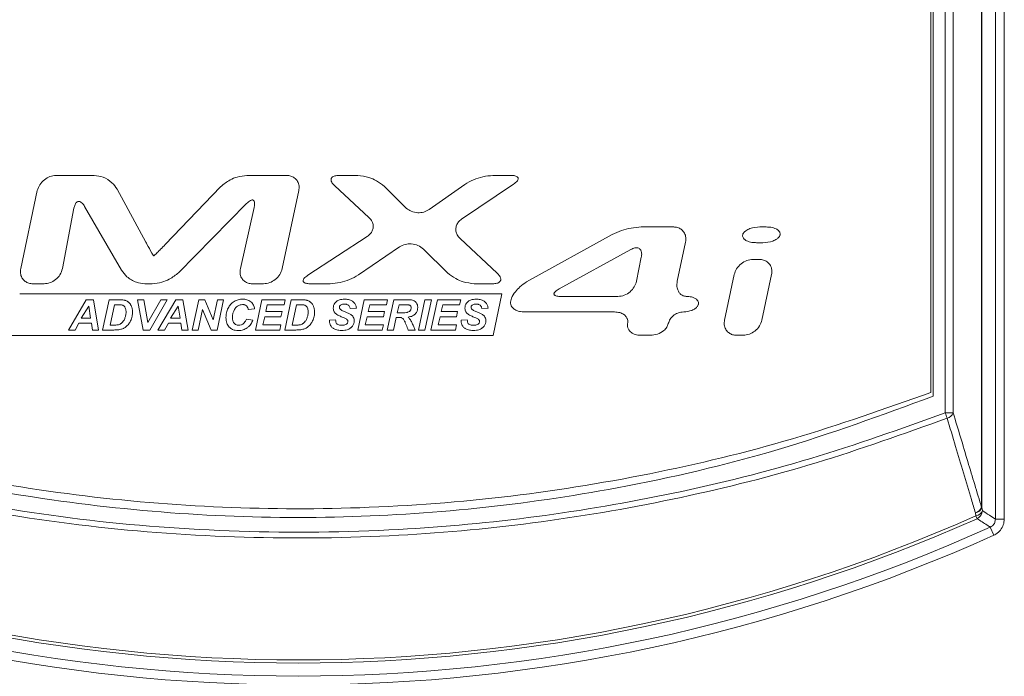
# Model space of a CAD drawing. Header units: millimetres. Extents: x 0 to 2100, y 0 to 1485.
# Tile 32 of 67: x 461 to 516, y 1124 to 1160. Entities that reach past the tile are written whole.
import ezdxf

# ---------------------------------------------------------------- set-up
doc = ezdxf.new("R2010")
doc.units = ezdxf.units.MM
doc.header["$LTSCALE"] = 5

msp = doc.modelspace()

# ---------------------------------------------------------------- linework, layer by layer
at = {"color": 7, "linetype": 'Continuous', "lineweight": 15}
for p, q in [((515.599, 1132.611), (515.599, 1271.681)), ((516.091, 1271.681), (516.091, 1132.611)), ((514.832, 1133.251), (514.832, 1270.934)), ((514.851, 1270.934), (514.851, 1133.251)), ((512.813, 1138.494), (512.813, 1269.36)), ((513.258, 1269.36), (513.258, 1138.494)), ((512.148, 1268.723), (512.148, 1139.421)), ((512.022, 1139.631), (512.022, 1268.383)), ((465.598, 1151.667), (463.48, 1151.667)), ((476.265, 1151.667), (474.067, 1151.667)), ((480.222, 1151.667), (479.174, 1151.667)), ((488.717, 1151.667), (487.719, 1151.667)), ((478.946, 1151.083), (480.836, 1149.342)), ((482.868, 1149.889), (481.695, 1151.058)), ((486.152, 1151.169), (484.184, 1149.778)), ((485.98, 1149.24), (488.865, 1151.185)), ((462.439, 1150.823), (461.52, 1146.503)), ((468.459, 1147.967), (466.87, 1150.908)), ((472.608, 1151.044), (469.53, 1147.831)), ((476.031, 1146.503), (476.949, 1150.823)), ((470.28, 1146.274), (474.052, 1150.106)), ((463.836, 1146.506), (464.471, 1149.847)), ((465.063, 1149.947), (467.103, 1146.406)), ((474.467, 1149.88), (473.706, 1146.501)), ((494.331, 1148.391), (489.59, 1145.76)), ((497.725, 1148.81), (495.947, 1148.81)), ((502.88, 1148.81), (502.53, 1148.81)), ((480.749, 1148.286), (477.449, 1146.131)), ((487.949, 1146.249), (485.895, 1148.168)), ((497.947, 1145.799), (498.407, 1147.966)), ((502.344, 1147.936), (502.694, 1147.936)), ((480.259, 1146.146), (482.536, 1147.703)), ((483.863, 1147.585), (485.207, 1146.264)), ((491.389, 1145.37), (495.367, 1147.556)), ((495.952, 1147.126), (495.684, 1145.8)), ((502.498, 1147.008), (502.147, 1147.008)), ((501.105, 1146.164), (500.569, 1143.645)), ((502.645, 1143.645), (503.18, 1146.164)), ((462.203, 1145.659), (462.813, 1145.659)), ((468.397, 1145.659), (468.812, 1145.659)), ((474.38, 1145.659), (474.989, 1145.659)), ((477.589, 1145.66), (478.685, 1145.66)), ((486.685, 1145.66), (487.716, 1145.66)), ((461.462, 1145.096), (488.212, 1145.096)), ((488.212, 1145.096), (487.725, 1142.783)), ((465.157, 1144.776), (464.172, 1143.095)), ((465.556, 1144.776), (465.157, 1144.776)), ((465.839, 1143.095), (465.556, 1144.776)), ((466.428, 1144.776), (466.064, 1143.095)), ((466.898, 1144.776), (466.428, 1144.776)), ((466.481, 1143.366), (466.725, 1144.499)), ((466.725, 1144.499), (466.933, 1144.499)), ((468.349, 1144.776), (467.992, 1144.776)), ((467.992, 1144.776), (468.304, 1143.095)), ((468.57, 1143.504), (468.349, 1144.776)), ((469.292, 1144.776), (468.57, 1143.504)), ((468.687, 1143.095), (469.647, 1144.776)), ((470.12, 1144.776), (469.134, 1143.095)), ((469.647, 1144.776), (469.292, 1144.776)), ((470.518, 1144.776), (470.12, 1144.776)), ((470.801, 1143.095), (470.518, 1144.776)), ((471.393, 1144.776), (471.029, 1143.095)), ((471.728, 1144.776), (471.393, 1144.776)), ((472.2, 1143.651), (471.728, 1144.776)), ((472.444, 1144.776), (472.2, 1143.651)), ((472.413, 1143.095), (472.776, 1144.776)), ((472.776, 1144.776), (472.444, 1144.776)), ((474.9, 1144.776), (474.536, 1143.095)), ((476.192, 1144.776), (474.9, 1144.776)), ((475.115, 1144.113), (475.198, 1144.495)), ((475.198, 1144.495), (476.131, 1144.495)), ((476.131, 1144.495), (476.192, 1144.776)), ((476.53, 1144.776), (476.165, 1143.095)), ((477, 1144.776), (476.53, 1144.776)), ((476.583, 1143.366), (476.827, 1144.499)), ((476.827, 1144.499), (477.035, 1144.499)), ((480.581, 1144.776), (480.218, 1143.095)), ((481.874, 1144.776), (480.581, 1144.776)), ((480.797, 1144.113), (480.88, 1144.495)), ((480.88, 1144.495), (481.813, 1144.495)), ((481.813, 1144.495), (481.874, 1144.776)), ((482.213, 1144.776), (481.849, 1143.095)), ((482.987, 1144.776), (482.213, 1144.776)), ((482.413, 1144.043), (482.511, 1144.495)), ((482.511, 1144.495), (482.905, 1144.495)), ((483.949, 1144.776), (483.584, 1143.095)), ((483.943, 1143.095), (484.307, 1144.776)), ((484.307, 1144.776), (483.949, 1144.776)), ((484.64, 1144.776), (484.276, 1143.095)), ((485.932, 1144.776), (484.64, 1144.776)), ((484.855, 1144.113), (484.938, 1144.495)), ((484.938, 1144.495), (485.871, 1144.495)), ((485.871, 1144.495), (485.932, 1144.776)), ((494.652, 1144.954), (491.497, 1144.954)), ((464.875, 1143.746), (465.296, 1144.423)), ((465.296, 1144.423), (465.397, 1143.746)), ((469.837, 1143.746), (470.258, 1144.423)), ((470.258, 1144.423), (470.359, 1143.746)), ((471.363, 1143.095), (471.608, 1144.225)), ((471.608, 1144.225), (472.079, 1143.095)), ((474.149, 1144.228), (474.493, 1144.26)), ((476.017, 1144.113), (475.115, 1144.113)), ((475.956, 1143.832), (476.017, 1144.113)), ((479.797, 1144.282), (480.141, 1144.297)), ((481.699, 1144.113), (480.797, 1144.113)), ((481.638, 1143.832), (481.699, 1144.113)), ((482.603, 1144.043), (482.413, 1144.043)), ((485.757, 1144.113), (484.855, 1144.113)), ((485.696, 1143.832), (485.757, 1144.113)), ((487.102, 1144.282), (487.446, 1144.297)), ((489.434, 1144.099), (494.469, 1144.099)), ((464.541, 1143.095), (464.75, 1143.466)), ((464.75, 1143.466), (465.441, 1143.466)), ((465.397, 1143.746), (464.875, 1143.746)), ((465.441, 1143.466), (465.499, 1143.095)), ((469.503, 1143.095), (469.712, 1143.466)), ((469.712, 1143.466), (470.403, 1143.466)), ((470.359, 1143.746), (469.837, 1143.746)), ((470.403, 1143.466), (470.461, 1143.095)), ((474.401, 1143.648), (474.04, 1143.701)), ((474.945, 1143.376), (475.054, 1143.832)), ((475.054, 1143.832), (475.956, 1143.832)), ((478.99, 1143.657), (478.649, 1143.64)), ((480.626, 1143.376), (480.736, 1143.832)), ((480.736, 1143.832), (481.638, 1143.832)), ((482.207, 1143.095), (482.358, 1143.791)), ((482.358, 1143.791), (482.504, 1143.791)), ((484.684, 1143.376), (484.794, 1143.832)), ((484.794, 1143.832), (485.696, 1143.832)), ((486.296, 1143.657), (485.954, 1143.64)), ((464.172, 1143.095), (464.541, 1143.095)), ((465.499, 1143.095), (465.839, 1143.095)), ((466.064, 1143.095), (466.678, 1143.095)), ((466.663, 1143.366), (466.481, 1143.366)), ((468.304, 1143.095), (468.687, 1143.095)), ((469.134, 1143.095), (469.503, 1143.095)), ((470.461, 1143.095), (470.801, 1143.095)), ((471.029, 1143.095), (471.363, 1143.095)), ((472.079, 1143.095), (472.413, 1143.095)), ((474.536, 1143.095), (475.897, 1143.095)), ((475.959, 1143.376), (474.945, 1143.376)), ((475.897, 1143.095), (475.959, 1143.376)), ((476.165, 1143.095), (476.78, 1143.095)), ((476.765, 1143.366), (476.583, 1143.366)), ((480.218, 1143.095), (481.579, 1143.095)), ((481.64, 1143.376), (480.626, 1143.376)), ((481.579, 1143.095), (481.64, 1143.376)), ((481.849, 1143.095), (482.207, 1143.095)), ((483.021, 1143.095), (483.407, 1143.095)), ((483.584, 1143.095), (483.943, 1143.095)), ((484.276, 1143.095), (485.637, 1143.095)), ((485.699, 1143.376), (484.684, 1143.376)), ((485.637, 1143.095), (485.699, 1143.376)), ((487.725, 1142.783), (460.974, 1142.783)), ((495.919, 1142.802), (496.448, 1142.802)), ((501.253, 1142.802), (501.603, 1142.802)), ((512.813, 1138.494), (513.258, 1138.494)), ((514.832, 1133.251), (514.851, 1133.251)), ((514.876, 1133.079), (514.851, 1133.251)), ((514.49, 1132.957), (514.514, 1132.786)), ((514.584, 1132.629), (514.514, 1132.786)), ((516.091, 1132.611), (515.599, 1132.611)), ((515.512, 1131.713), (515.309, 1132.162))]:
    msp.add_line(p, q, dxfattribs=at)
for centre, radius, start, end in [((505.57, 1135.707), 7.76, 18.7502, 21.047), ((512.763, 1138.726), 0.547, 286.5576, 334.9549), ((514.336, 1133.483), 0.548, 286.3761, 334.9494), ((514.418, 1133.415), 0.463, 278.8773, 339.2693), ((514.443, 1133.243), 0.463, 278.8666, 339.2695), ((514.367, 1133.09), 0.509, 295.1985, 358.7948), ((476.922, 1217.247), 92.62, 246.00671, 293.99329), ((476.922, 1217.247), 92.449, 246.00671, 293.99329), ((476.922, 1217.247), 93.343, 245.71672, 294.28328), ((476.922, 1217.247), 93.836, 245.71672, 294.28328)]:
    msp.add_arc(centre, radius, start, end, dxfattribs=at)
for points, knots in [([(463.48, 1151.667), (463.363, 1151.653), (463.13, 1151.627), (462.815, 1151.437), (462.556, 1151.171), (462.477, 1150.936), (462.439, 1150.823)], [0, 0, 0, 0, 0.243876, 0.486481, 0.754327, 1, 1, 1, 1]), ([(466.87, 1150.908), (466.781, 1151.031), (466.577, 1151.311), (466.122, 1151.59), (465.763, 1151.643), (465.598, 1151.667)], [0, 0, 0, 0, 0.295177, 0.674399, 1, 1, 1, 1]), ([(474.067, 1151.667), (473.887, 1151.645), (473.563, 1151.607), (473.057, 1151.401), (472.776, 1151.178), (472.608, 1151.044)], [0, 0, 0, 0, 0.336142, 0.602804, 1, 1, 1, 1]), ([(476.949, 1150.823), (476.96, 1150.91), (476.981, 1151.084), (476.901, 1151.329), (476.75, 1151.512), (476.557, 1151.625), (476.389, 1151.664), (476.29, 1151.666), (476.265, 1151.667)], [0, 0, 0, 0, 0.207122, 0.415502, 0.594942, 0.764003, 0.941341, 1, 1, 1, 1]), ([(479.174, 1151.667), (479.099, 1151.664), (478.991, 1151.659), (478.858, 1151.611), (478.787, 1151.56), (478.748, 1151.496), (478.735, 1151.429), (478.75, 1151.339), (478.816, 1151.213), (478.896, 1151.133), (478.946, 1151.083)], [0, 0, 0, 0, 0.233468, 0.334879, 0.437357, 0.500771, 0.564264, 0.64624, 0.780236, 1, 1, 1, 1]), ([(481.695, 1151.058), (481.552, 1151.171), (481.291, 1151.376), (480.788, 1151.593), (480.43, 1151.639), (480.222, 1151.667)], [0, 0, 0, 0, 0.336538, 0.61193, 1, 1, 1, 1]), ([(487.719, 1151.667), (487.533, 1151.649), (487.166, 1151.613), (486.633, 1151.444), (486.314, 1151.261), (486.152, 1151.169)], [0, 0, 0, 0, 0.337075, 0.663731, 1, 1, 1, 1]), ([(488.865, 1151.185), (488.943, 1151.241), (489.039, 1151.31), (489.109, 1151.426), (489.123, 1151.477), (489.12, 1151.522), (489.101, 1151.561), (489.06, 1151.601), (488.953, 1151.651), (488.831, 1151.665), (488.737, 1151.666), (488.717, 1151.667)], [0, 0, 0, 0, 0.318594, 0.392546, 0.451066, 0.494872, 0.538788, 0.593528, 0.684419, 0.933054, 1, 1, 1, 1]), ([(464.471, 1149.847), (464.488, 1149.918), (464.511, 1150.021), (464.579, 1150.141), (464.639, 1150.202), (464.706, 1150.228), (464.768, 1150.229), (464.844, 1150.202), (464.957, 1150.114), (465.02, 1150.014), (465.063, 1149.947)], [0, 0, 0, 0, 0.2299379, 0.3320246, 0.4352452, 0.4945234, 0.5539268, 0.6280193, 0.7477992, 1, 1, 1, 1]), ([(474.052, 1150.106), (474.121, 1150.173), (474.204, 1150.253), (474.328, 1150.303), (474.38, 1150.309), (474.422, 1150.297), (474.452, 1150.274), (474.479, 1150.232), (474.504, 1150.128), (474.493, 1150.005), (474.474, 1149.909), (474.467, 1149.88)], [0, 0, 0, 0, 0.322147, 0.388968, 0.456488, 0.495393, 0.534393, 0.583445, 0.66561, 0.896453, 1, 1, 1, 1]), ([(484.184, 1149.778), (484.085, 1149.723), (483.887, 1149.614), (483.533, 1149.586), (483.196, 1149.657), (482.976, 1149.787), (482.883, 1149.875), (482.868, 1149.889)], [0, 0, 0, 0, 0.23698, 0.472939, 0.729816, 0.956962, 1, 1, 1, 1]), ([(480.836, 1149.342), (480.904, 1149.266), (481.019, 1149.138), (481.084, 1148.9), (481.068, 1148.69), (480.981, 1148.5), (480.865, 1148.368), (480.778, 1148.307), (480.749, 1148.286)], [0, 0, 0, 0, 0.2431228, 0.412229, 0.5817372, 0.7427874, 0.9123409, 1, 1, 1, 1]), ([(485.895, 1148.168), (485.837, 1148.233), (485.728, 1148.353), (485.653, 1148.581), (485.658, 1148.801), (485.738, 1149.004), (485.855, 1149.148), (485.946, 1149.215), (485.98, 1149.24)], [0, 0, 0, 0, 0.207829, 0.384522, 0.5617, 0.727728, 0.89899, 1, 1, 1, 1]), ([(495.947, 1148.81), (495.759, 1148.794), (495.386, 1148.764), (494.84, 1148.623), (494.501, 1148.469), (494.331, 1148.391)], [0, 0, 0, 0, 0.337339, 0.665481, 1, 1, 1, 1]), ([(498.407, 1147.966), (498.418, 1148.053), (498.44, 1148.226), (498.36, 1148.471), (498.209, 1148.654), (498.016, 1148.768), (497.848, 1148.807), (497.749, 1148.809), (497.725, 1148.81)], [0, 0, 0, 0, 0.2067136, 0.4146665, 0.5941404, 0.7634552, 0.9409463, 1, 1, 1, 1]), ([(501.575, 1148.373), (501.572, 1148.347), (501.566, 1148.295), (501.596, 1148.212), (501.668, 1148.121), (501.833, 1148.017), (502.071, 1147.948), (502.259, 1147.94), (502.344, 1147.936)], [0, 0, 0, 0, 0.078539, 0.157086, 0.259878, 0.427224, 0.740517, 1, 1, 1, 1]), ([(502.53, 1148.81), (502.342, 1148.794), (502.071, 1148.771), (501.779, 1148.63), (501.651, 1148.523), (501.593, 1148.439), (501.579, 1148.389), (501.575, 1148.373)], [0, 0, 0, 0, 0.503813, 0.729809, 0.861499, 0.954253, 1, 1, 1, 1]), ([(502.694, 1147.936), (502.881, 1147.952), (503.153, 1147.975), (503.444, 1148.115), (503.573, 1148.223), (503.631, 1148.308), (503.645, 1148.357), (503.65, 1148.373)], [0, 0, 0, 0, 0.503486, 0.729745, 0.862036, 0.955325, 1, 1, 1, 1]), ([(503.65, 1148.373), (503.653, 1148.399), (503.658, 1148.451), (503.629, 1148.534), (503.556, 1148.625), (503.391, 1148.729), (503.154, 1148.798), (502.965, 1148.806), (502.88, 1148.81)], [0, 0, 0, 0, 0.078567, 0.157139, 0.260056, 0.427619, 0.741075, 1, 1, 1, 1]), ([(468.9, 1147.209), (468.9, 1147.209), (468.899, 1147.209), (468.896, 1147.211), (468.886, 1147.223), (468.851, 1147.274), (468.724, 1147.485), (468.589, 1147.727), (468.479, 1147.93), (468.459, 1147.967)], [0, 0, 0, 0, 0.000838, 0.003057, 0.013176, 0.053323, 0.213632, 0.854641, 1, 1, 1, 1]), ([(469.53, 1147.831), (469.448, 1147.746), (469.304, 1147.597), (469.129, 1147.42), (469.02, 1147.314), (468.965, 1147.262), (468.935, 1147.234), (468.918, 1147.221), (468.91, 1147.214), (468.905, 1147.21), (468.902, 1147.209), (468.901, 1147.209), (468.9, 1147.209)], [0, 0, 0, 0, 0.40164, 0.70035, 0.841111, 0.916876, 0.957313, 0.97869, 0.989858, 0.995607, 0.998512, 1, 1, 1, 1]), ([(482.536, 1147.703), (482.638, 1147.757), (482.842, 1147.866), (483.203, 1147.887), (483.566, 1147.813), (483.765, 1147.661), (483.863, 1147.585)], [0, 0, 0, 0, 0.2408265, 0.4804863, 0.7435989, 1, 1, 1, 1]), ([(495.367, 1147.556), (495.441, 1147.592), (495.548, 1147.643), (495.702, 1147.657), (495.802, 1147.636), (495.879, 1147.584), (495.935, 1147.506), (495.975, 1147.376), (495.973, 1147.242), (495.956, 1147.151), (495.952, 1147.126)], [0, 0, 0, 0, 0.238766, 0.344338, 0.450852, 0.53157, 0.612158, 0.729318, 0.92548, 1, 1, 1, 1]), ([(502.147, 1147.008), (502.03, 1146.995), (501.796, 1146.968), (501.481, 1146.777), (501.222, 1146.512), (501.143, 1146.277), (501.105, 1146.164)], [0, 0, 0, 0, 0.244238, 0.487225, 0.755078, 1, 1, 1, 1]), ([(503.18, 1146.164), (503.191, 1146.251), (503.213, 1146.425), (503.132, 1146.67), (502.981, 1146.853), (502.789, 1146.966), (502.621, 1147.005), (502.522, 1147.007), (502.498, 1147.008)], [0, 0, 0, 0, 0.2072427, 0.4157603, 0.5949631, 0.7637643, 0.9409894, 1, 1, 1, 1]), ([(461.52, 1146.503), (461.509, 1146.416), (461.487, 1146.243), (461.568, 1145.998), (461.718, 1145.815), (461.911, 1145.702), (462.079, 1145.663), (462.178, 1145.66), (462.203, 1145.659)], [0, 0, 0, 0, 0.206792, 0.414838, 0.594083, 0.763109, 0.940461, 1, 1, 1, 1]), ([(462.813, 1145.659), (462.927, 1145.672), (463.156, 1145.698), (463.463, 1145.883), (463.721, 1146.149), (463.798, 1146.387), (463.836, 1146.506)], [0, 0, 0, 0, 0.239816, 0.478493, 0.740124, 1, 1, 1, 1]), ([(467.103, 1146.406), (467.2, 1146.281), (467.421, 1145.995), (467.887, 1145.728), (468.243, 1145.68), (468.397, 1145.659)], [0, 0, 0, 0, 0.305796, 0.699354, 1, 1, 1, 1]), ([(468.812, 1145.659), (468.993, 1145.681), (469.32, 1145.719), (469.828, 1145.922), (470.112, 1146.143), (470.28, 1146.274)], [0, 0, 0, 0, 0.3361474, 0.6078006, 1, 1, 1, 1]), ([(473.706, 1146.501), (473.694, 1146.414), (473.67, 1146.241), (473.748, 1145.996), (473.897, 1145.814), (474.087, 1145.702), (474.254, 1145.663), (474.353, 1145.66), (474.38, 1145.659)], [0, 0, 0, 0, 0.207884, 0.417136, 0.594873, 0.761435, 0.936775, 1, 1, 1, 1]), ([(474.989, 1145.659), (475.106, 1145.673), (475.339, 1145.7), (475.654, 1145.89), (475.913, 1146.155), (475.993, 1146.39), (476.031, 1146.503)], [0, 0, 0, 0, 0.243855, 0.486429, 0.754414, 1, 1, 1, 1]), ([(478.685, 1145.66), (478.871, 1145.677), (479.239, 1145.712), (479.774, 1145.877), (480.096, 1146.056), (480.259, 1146.146)], [0, 0, 0, 0, 0.33683, 0.663852, 1, 1, 1, 1]), ([(485.207, 1146.264), (485.351, 1146.152), (485.615, 1145.947), (486.119, 1145.732), (486.477, 1145.686), (486.685, 1145.66)], [0, 0, 0, 0, 0.3362986, 0.6142509, 1, 1, 1, 1]), ([(487.716, 1145.66), (487.791, 1145.663), (487.9, 1145.668), (488.034, 1145.716), (488.105, 1145.768), (488.144, 1145.834), (488.157, 1145.902), (488.141, 1145.995), (488.075, 1146.12), (487.996, 1146.2), (487.949, 1146.249)], [0, 0, 0, 0, 0.2339397, 0.3355343, 0.4381944, 0.5025912, 0.567052, 0.6511633, 0.7891883, 1, 1, 1, 1]), ([(477.449, 1146.131), (477.37, 1146.076), (477.273, 1146.009), (477.202, 1145.896), (477.186, 1145.847), (477.188, 1145.804), (477.205, 1145.766), (477.242, 1145.728), (477.339, 1145.679), (477.463, 1145.662), (477.56, 1145.66), (477.589, 1145.66)], [0, 0, 0, 0, 0.320047, 0.391282, 0.450159, 0.492415, 0.534805, 0.586204, 0.670518, 0.898917, 1, 1, 1, 1]), ([(489.59, 1145.76), (489.46, 1145.674), (489.228, 1145.52), (488.948, 1145.21), (488.769, 1144.949), (488.717, 1144.768), (488.703, 1144.72)], [0, 0, 0, 0, 0.333206, 0.595736, 0.892736, 1, 1, 1, 1]), ([(495.684, 1145.8), (495.649, 1145.689), (495.577, 1145.469), (495.332, 1145.201), (495.021, 1144.999), (494.773, 1144.969), (494.652, 1144.954)], [0, 0, 0, 0, 0.241403, 0.4815742, 0.7463258, 1, 1, 1, 1]), ([(498.489, 1144.954), (498.428, 1144.96), (498.305, 1144.97), (498.144, 1145.062), (498.023, 1145.199), (497.938, 1145.392), (497.914, 1145.601), (497.938, 1145.744), (497.947, 1145.799)], [0, 0, 0, 0, 0.157881, 0.316306, 0.466179, 0.626008, 0.855653, 1, 1, 1, 1]), ([(491.497, 1144.954), (491.416, 1144.957), (491.303, 1144.959), (491.183, 1144.999), (491.137, 1145.03), (491.114, 1145.057), (491.105, 1145.087), (491.107, 1145.12), (491.127, 1145.167), (491.212, 1145.267), (491.312, 1145.325), (491.389, 1145.37)], [0, 0, 0, 0, 0.284967, 0.393205, 0.437304, 0.481847, 0.513644, 0.545379, 0.595004, 0.689795, 1, 1, 1, 1]), ([(467.149, 1144.77), (467.132, 1144.771), (467.082, 1144.775), (466.999, 1144.776), (466.932, 1144.776), (466.898, 1144.776)], [0, 0, 0, 0, 0.19574, 0.597777, 1, 1, 1, 1]), ([(466.933, 1144.499), (466.96, 1144.498), (467.01, 1144.498), (467.084, 1144.494), (467.13, 1144.483), (467.154, 1144.478)], [0, 0, 0, 0, 0.357494, 0.676937, 1, 1, 1, 1]), ([(467.342, 1144.728), (467.325, 1144.734), (467.29, 1144.746), (467.226, 1144.761), (467.178, 1144.767), (467.149, 1144.77)], [0, 0, 0, 0, 0.274091, 0.548106, 1, 1, 1, 1]), ([(467.496, 1144.638), (467.484, 1144.647), (467.461, 1144.666), (467.41, 1144.698), (467.369, 1144.716), (467.342, 1144.728)], [0, 0, 0, 0, 0.252809, 0.50563, 1, 1, 1, 1]), ([(467.616, 1144.499), (467.608, 1144.512), (467.59, 1144.539), (467.552, 1144.587), (467.518, 1144.618), (467.496, 1144.638)], [0, 0, 0, 0, 0.259783, 0.519592, 1, 1, 1, 1]), ([(467.694, 1144.311), (467.689, 1144.329), (467.679, 1144.364), (467.656, 1144.428), (467.631, 1144.471), (467.616, 1144.499)], [0, 0, 0, 0, 0.2696571, 0.5393567, 1, 1, 1, 1]), ([(473.364, 1144.678), (473.326, 1144.654), (473.252, 1144.605), (473.131, 1144.488), (473.069, 1144.382), (473.029, 1144.315)], [0, 0, 0, 0, 0.267443, 0.534919, 1, 1, 1, 1]), ([(473.83, 1144.804), (473.788, 1144.803), (473.704, 1144.8), (473.543, 1144.768), (473.434, 1144.714), (473.364, 1144.678)], [0, 0, 0, 0, 0.25879, 0.517673, 1, 1, 1, 1]), ([(473.545, 1144.419), (473.567, 1144.433), (473.611, 1144.46), (473.704, 1144.497), (473.776, 1144.503), (473.823, 1144.507)], [0, 0, 0, 0, 0.264441, 0.52906, 1, 1, 1, 1]), ([(473.823, 1144.507), (473.845, 1144.506), (473.887, 1144.504), (473.964, 1144.488), (474.01, 1144.459), (474.04, 1144.441)], [0, 0, 0, 0, 0.294549, 0.550253, 1, 1, 1, 1]), ([(474.287, 1144.659), (474.249, 1144.686), (474.15, 1144.757), (473.987, 1144.799), (473.872, 1144.803), (473.83, 1144.804)], [0, 0, 0, 0, 0.291007, 0.740113, 1, 1, 1, 1]), ([(474.493, 1144.26), (474.486, 1144.302), (474.468, 1144.41), (474.399, 1144.552), (474.319, 1144.628), (474.287, 1144.659)], [0, 0, 0, 0, 0.2779523, 0.7163327, 1, 1, 1, 1]), ([(477.251, 1144.77), (477.234, 1144.771), (477.184, 1144.775), (477.101, 1144.776), (477.034, 1144.776), (477, 1144.776)], [0, 0, 0, 0, 0.195762, 0.597788, 1, 1, 1, 1]), ([(477.035, 1144.499), (477.062, 1144.498), (477.112, 1144.498), (477.186, 1144.494), (477.232, 1144.483), (477.256, 1144.478)], [0, 0, 0, 0, 0.357534, 0.676957, 1, 1, 1, 1]), ([(477.444, 1144.728), (477.427, 1144.734), (477.392, 1144.746), (477.328, 1144.761), (477.28, 1144.767), (477.251, 1144.77)], [0, 0, 0, 0, 0.2741191, 0.5481626, 1, 1, 1, 1]), ([(477.598, 1144.638), (477.586, 1144.647), (477.563, 1144.666), (477.512, 1144.698), (477.471, 1144.716), (477.444, 1144.728)], [0, 0, 0, 0, 0.252829, 0.505669, 1, 1, 1, 1]), ([(477.718, 1144.499), (477.71, 1144.512), (477.692, 1144.539), (477.654, 1144.587), (477.62, 1144.618), (477.598, 1144.638)], [0, 0, 0, 0, 0.259777, 0.519586, 1, 1, 1, 1]), ([(477.796, 1144.311), (477.791, 1144.329), (477.781, 1144.364), (477.758, 1144.428), (477.733, 1144.471), (477.718, 1144.499)], [0, 0, 0, 0, 0.269661, 0.539365, 1, 1, 1, 1]), ([(479.019, 1144.665), (478.994, 1144.64), (478.934, 1144.581), (478.871, 1144.459), (478.864, 1144.361), (478.86, 1144.313)], [0, 0, 0, 0, 0.26779, 0.636766, 1, 1, 1, 1]), ([(479.481, 1144.805), (479.43, 1144.803), (479.339, 1144.8), (479.187, 1144.767), (479.082, 1144.718), (479.026, 1144.671), (479.019, 1144.665)], [0, 0, 0, 0, 0.307767, 0.556153, 0.946024, 1, 1, 1, 1]), ([(479.266, 1144.48), (479.288, 1144.493), (479.331, 1144.517), (479.405, 1144.529), (479.454, 1144.53), (479.478, 1144.531)], [0, 0, 0, 0, 0.343009, 0.66762, 1, 1, 1, 1]), ([(479.478, 1144.531), (479.503, 1144.53), (479.55, 1144.528), (479.623, 1144.514), (479.675, 1144.491), (479.702, 1144.47), (479.706, 1144.467)], [0, 0, 0, 0, 0.313957, 0.577014, 0.931084, 1, 1, 1, 1]), ([(479.956, 1144.666), (479.912, 1144.695), (479.803, 1144.769), (479.633, 1144.801), (479.517, 1144.804), (479.481, 1144.805)], [0, 0, 0, 0, 0.307954, 0.783787, 1, 1, 1, 1]), ([(480.141, 1144.297), (480.136, 1144.335), (480.124, 1144.43), (480.063, 1144.563), (479.989, 1144.634), (479.956, 1144.666)], [0, 0, 0, 0, 0.273254, 0.673772, 1, 1, 1, 1]), ([(482.905, 1144.495), (482.931, 1144.494), (482.979, 1144.494), (483.049, 1144.489), (483.09, 1144.475), (483.111, 1144.468)], [0, 0, 0, 0, 0.379501, 0.685888, 1, 1, 1, 1]), ([(483.298, 1144.736), (483.266, 1144.746), (483.199, 1144.764), (483.094, 1144.774), (483.023, 1144.775), (482.987, 1144.776)], [0, 0, 0, 0, 0.318936, 0.658116, 1, 1, 1, 1]), ([(483.477, 1144.591), (483.465, 1144.608), (483.442, 1144.642), (483.385, 1144.696), (483.332, 1144.72), (483.298, 1144.736)], [0, 0, 0, 0, 0.268536, 0.518846, 1, 1, 1, 1]), ([(483.546, 1144.336), (483.545, 1144.361), (483.543, 1144.411), (483.526, 1144.499), (483.496, 1144.556), (483.477, 1144.591)], [0, 0, 0, 0, 0.280516, 0.561312, 1, 1, 1, 1]), ([(486.325, 1144.665), (486.3, 1144.64), (486.24, 1144.581), (486.177, 1144.459), (486.169, 1144.362), (486.166, 1144.313)], [0, 0, 0, 0, 0.2678851, 0.6353947, 1, 1, 1, 1]), ([(486.786, 1144.805), (486.736, 1144.803), (486.645, 1144.8), (486.493, 1144.767), (486.387, 1144.718), (486.332, 1144.671), (486.325, 1144.665)], [0, 0, 0, 0, 0.308315, 0.556235, 0.945193, 1, 1, 1, 1]), ([(486.572, 1144.48), (486.594, 1144.493), (486.637, 1144.517), (486.711, 1144.529), (486.76, 1144.53), (486.784, 1144.531)], [0, 0, 0, 0, 0.343657, 0.667965, 1, 1, 1, 1]), ([(486.784, 1144.531), (486.809, 1144.53), (486.856, 1144.528), (486.936, 1144.514), (486.983, 1144.484), (487.013, 1144.467)], [0, 0, 0, 0, 0.3126728, 0.578118, 1, 1, 1, 1]), ([(487.261, 1144.666), (487.218, 1144.695), (487.108, 1144.769), (486.938, 1144.801), (486.823, 1144.804), (486.786, 1144.805)], [0, 0, 0, 0, 0.308134, 0.78344, 1, 1, 1, 1]), ([(487.446, 1144.297), (487.441, 1144.335), (487.429, 1144.429), (487.369, 1144.562), (487.295, 1144.634), (487.261, 1144.666)], [0, 0, 0, 0, 0.273178, 0.671676, 1, 1, 1, 1]), ([(488.703, 1144.72), (488.697, 1144.672), (488.686, 1144.575), (488.731, 1144.434), (488.828, 1144.3), (489.003, 1144.176), (489.219, 1144.108), (489.374, 1144.102), (489.434, 1144.099)], [0, 0, 0, 0, 0.131874, 0.264061, 0.392216, 0.578168, 0.836959, 1, 1, 1, 1]), ([(498.307, 1144.099), (498.461, 1144.114), (498.688, 1144.137), (498.937, 1144.272), (499.057, 1144.384), (499.106, 1144.473), (499.117, 1144.518), (499.12, 1144.527)], [0, 0, 0, 0, 0.4701445, 0.69374, 0.8590634, 0.9724367, 1, 1, 1, 1]), ([(499.12, 1144.527), (499.123, 1144.559), (499.129, 1144.623), (499.089, 1144.72), (499.003, 1144.816), (498.834, 1144.911), (498.649, 1144.951), (498.521, 1144.954), (498.489, 1144.954)], [0, 0, 0, 0, 0.110603, 0.221249, 0.353158, 0.555396, 0.887967, 1, 1, 1, 1]), ([(467.154, 1144.478), (467.17, 1144.471), (467.216, 1144.452), (467.266, 1144.408), (467.293, 1144.371), (467.302, 1144.358)], [0, 0, 0, 0, 0.281042, 0.759495, 1, 1, 1, 1]), ([(467.362, 1144.089), (467.361, 1144.054), (467.359, 1143.984), (467.341, 1143.86), (467.309, 1143.776), (467.289, 1143.725)], [0, 0, 0, 0, 0.280727, 0.561602, 1, 1, 1, 1]), ([(467.302, 1144.358), (467.316, 1144.331), (467.344, 1144.276), (467.359, 1144.184), (467.361, 1144.121), (467.362, 1144.089)], [0, 0, 0, 0, 0.324997, 0.658505, 1, 1, 1, 1]), ([(467.614, 1143.597), (467.633, 1143.638), (467.671, 1143.721), (467.713, 1143.883), (467.718, 1144.004), (467.722, 1144.079)], [0, 0, 0, 0, 0.273437, 0.546771, 1, 1, 1, 1]), ([(467.722, 1144.079), (467.722, 1144.1), (467.721, 1144.142), (467.714, 1144.22), (467.702, 1144.276), (467.694, 1144.311)], [0, 0, 0, 0, 0.269288, 0.538605, 1, 1, 1, 1]), ([(473.029, 1144.315), (473.009, 1144.271), (472.969, 1144.184), (472.92, 1144.009), (472.913, 1143.876), (472.908, 1143.79)], [0, 0, 0, 0, 0.264387, 0.528764, 1, 1, 1, 1]), ([(473.261, 1143.777), (473.263, 1143.811), (473.265, 1143.878), (473.286, 1144.003), (473.318, 1144.091), (473.339, 1144.147)], [0, 0, 0, 0, 0.264131, 0.528233, 1, 1, 1, 1]), ([(473.339, 1144.147), (473.353, 1144.177), (473.38, 1144.238), (473.444, 1144.336), (473.508, 1144.388), (473.545, 1144.419)], [0, 0, 0, 0, 0.290405, 0.581164, 1, 1, 1, 1]), ([(474.04, 1144.441), (474.058, 1144.423), (474.103, 1144.377), (474.134, 1144.299), (474.146, 1144.245), (474.149, 1144.228)], [0, 0, 0, 0, 0.311128, 0.786841, 1, 1, 1, 1]), ([(477.256, 1144.478), (477.272, 1144.471), (477.318, 1144.452), (477.367, 1144.408), (477.395, 1144.371), (477.404, 1144.358)], [0, 0, 0, 0, 0.281061, 0.759505, 1, 1, 1, 1]), ([(477.464, 1144.089), (477.463, 1144.054), (477.461, 1143.984), (477.443, 1143.86), (477.411, 1143.776), (477.391, 1143.725)], [0, 0, 0, 0, 0.280729, 0.561605, 1, 1, 1, 1]), ([(477.404, 1144.358), (477.417, 1144.331), (477.446, 1144.276), (477.461, 1144.184), (477.463, 1144.121), (477.464, 1144.089)], [0, 0, 0, 0, 0.324999, 0.658507, 1, 1, 1, 1]), ([(477.716, 1143.597), (477.735, 1143.638), (477.773, 1143.721), (477.814, 1143.883), (477.82, 1144.004), (477.824, 1144.079)], [0, 0, 0, 0, 0.273439, 0.546774, 1, 1, 1, 1]), ([(477.824, 1144.079), (477.824, 1144.1), (477.823, 1144.142), (477.816, 1144.22), (477.804, 1144.276), (477.796, 1144.311)], [0, 0, 0, 0, 0.2692886, 0.5386064, 1, 1, 1, 1]), ([(478.86, 1144.313), (478.861, 1144.293), (478.862, 1144.252), (478.876, 1144.179), (478.899, 1144.13), (478.914, 1144.101)], [0, 0, 0, 0, 0.275653, 0.551495, 1, 1, 1, 1]), ([(478.914, 1144.101), (478.924, 1144.085), (478.943, 1144.055), (478.99, 1144.002), (479.033, 1143.973), (479.06, 1143.953)], [0, 0, 0, 0, 0.260745, 0.521525, 1, 1, 1, 1]), ([(479.06, 1143.953), (479.092, 1143.936), (479.156, 1143.9), (479.256, 1143.855), (479.323, 1143.826), (479.357, 1143.812)], [0, 0, 0, 0, 0.334772, 0.667194, 1, 1, 1, 1]), ([(479.202, 1144.353), (479.203, 1144.365), (479.205, 1144.394), (479.223, 1144.437), (479.248, 1144.465), (479.263, 1144.478), (479.266, 1144.48)], [0, 0, 0, 0, 0.251561, 0.58867, 0.925943, 1, 1, 1, 1]), ([(479.26, 1144.234), (479.252, 1144.242), (479.231, 1144.261), (479.207, 1144.302), (479.204, 1144.335), (479.202, 1144.353)], [0, 0, 0, 0, 0.259332, 0.620655, 1, 1, 1, 1]), ([(479.518, 1144.102), (479.485, 1144.116), (479.424, 1144.142), (479.336, 1144.183), (479.286, 1144.217), (479.26, 1144.234)], [0, 0, 0, 0, 0.372869, 0.685106, 1, 1, 1, 1]), ([(479.901, 1143.899), (479.88, 1143.916), (479.812, 1143.969), (479.68, 1144.032), (479.573, 1144.078), (479.518, 1144.102)], [0, 0, 0, 0, 0.188843, 0.592697, 1, 1, 1, 1]), ([(479.706, 1144.467), (479.721, 1144.452), (479.756, 1144.418), (479.786, 1144.352), (479.794, 1144.303), (479.797, 1144.282)], [0, 0, 0, 0, 0.2908871, 0.6941131, 1, 1, 1, 1]), ([(482.987, 1144.077), (482.963, 1144.071), (482.889, 1144.052), (482.76, 1144.045), (482.656, 1144.044), (482.603, 1144.043)], [0, 0, 0, 0, 0.188142, 0.592645, 1, 1, 1, 1]), ([(483.134, 1144.181), (483.124, 1144.168), (483.102, 1144.143), (483.054, 1144.105), (483.013, 1144.088), (482.987, 1144.077)], [0, 0, 0, 0, 0.274432, 0.5421106, 1, 1, 1, 1]), ([(483.01, 1143.81), (483.055, 1143.817), (483.138, 1143.83), (483.281, 1143.876), (483.362, 1143.941), (483.413, 1143.982)], [0, 0, 0, 0, 0.3054539, 0.5667339, 1, 1, 1, 1]), ([(483.111, 1144.468), (483.126, 1144.457), (483.156, 1144.436), (483.183, 1144.386), (483.186, 1144.349), (483.188, 1144.33)], [0, 0, 0, 0, 0.329045, 0.660641, 1, 1, 1, 1]), ([(483.188, 1144.33), (483.187, 1144.315), (483.184, 1144.274), (483.164, 1144.223), (483.142, 1144.191), (483.134, 1144.181)], [0, 0, 0, 0, 0.277677, 0.761755, 1, 1, 1, 1]), ([(483.413, 1143.982), (483.436, 1144.01), (483.492, 1144.077), (483.539, 1144.202), (483.544, 1144.295), (483.546, 1144.336)], [0, 0, 0, 0, 0.278824, 0.681696, 1, 1, 1, 1]), ([(486.166, 1144.313), (486.166, 1144.293), (486.168, 1144.252), (486.181, 1144.179), (486.205, 1144.13), (486.219, 1144.101)], [0, 0, 0, 0, 0.275705, 0.551603, 1, 1, 1, 1]), ([(486.219, 1144.101), (486.229, 1144.085), (486.249, 1144.055), (486.296, 1144.002), (486.338, 1143.973), (486.366, 1143.953)], [0, 0, 0, 0, 0.259992, 0.520003, 1, 1, 1, 1]), ([(486.366, 1143.953), (486.398, 1143.936), (486.462, 1143.9), (486.562, 1143.854), (486.629, 1143.826), (486.663, 1143.812)], [0, 0, 0, 0, 0.33521, 0.66741, 1, 1, 1, 1]), ([(486.508, 1144.353), (486.509, 1144.365), (486.511, 1144.394), (486.529, 1144.437), (486.553, 1144.465), (486.569, 1144.478), (486.572, 1144.48)], [0, 0, 0, 0, 0.252114, 0.590781, 0.929398, 1, 1, 1, 1]), ([(486.566, 1144.234), (486.558, 1144.241), (486.537, 1144.26), (486.515, 1144.299), (486.508, 1144.333), (486.508, 1144.351), (486.508, 1144.353)], [0, 0, 0, 0, 0.253972, 0.607299, 0.956514, 1, 1, 1, 1]), ([(486.824, 1144.102), (486.791, 1144.116), (486.73, 1144.142), (486.642, 1144.183), (486.592, 1144.217), (486.566, 1144.234)], [0, 0, 0, 0, 0.373053, 0.685181, 1, 1, 1, 1]), ([(487.207, 1143.899), (487.186, 1143.915), (487.118, 1143.969), (486.986, 1144.032), (486.878, 1144.078), (486.824, 1144.102)], [0, 0, 0, 0, 0.1884758, 0.5925323, 1, 1, 1, 1]), ([(487.013, 1144.467), (487.027, 1144.452), (487.062, 1144.418), (487.092, 1144.352), (487.099, 1144.303), (487.102, 1144.282)], [0, 0, 0, 0, 0.291197, 0.694759, 1, 1, 1, 1]), ([(494.469, 1144.099), (494.569, 1144.092), (494.748, 1144.079), (494.97, 1143.975), (495.114, 1143.841), (495.193, 1143.691), (495.211, 1143.556), (495.198, 1143.478), (495.194, 1143.451)], [0, 0, 0, 0, 0.26636, 0.478416, 0.645235, 0.785817, 0.926708, 1, 1, 1, 1]), ([(497.448, 1143.451), (497.476, 1143.534), (497.533, 1143.699), (497.725, 1143.898), (497.981, 1144.06), (498.193, 1144.085), (498.307, 1144.099)], [0, 0, 0, 0, 0.226198, 0.450761, 0.705194, 1, 1, 1, 1]), ([(467.111, 1143.477), (467.098, 1143.467), (467.073, 1143.446), (467.02, 1143.413), (466.976, 1143.399), (466.948, 1143.389)], [0, 0, 0, 0, 0.263341, 0.526763, 1, 1, 1, 1]), ([(467.289, 1143.725), (467.276, 1143.699), (467.251, 1143.648), (467.195, 1143.562), (467.143, 1143.509), (467.111, 1143.477)], [0, 0, 0, 0, 0.278607, 0.557329, 1, 1, 1, 1]), ([(467.344, 1143.263), (467.374, 1143.288), (467.435, 1143.338), (467.529, 1143.448), (467.581, 1143.54), (467.614, 1143.597)], [0, 0, 0, 0, 0.273245, 0.546375, 1, 1, 1, 1]), ([(472.908, 1143.79), (472.911, 1143.731), (472.916, 1143.584), (472.973, 1143.391), (473.059, 1143.286), (473.089, 1143.251)], [0, 0, 0, 0, 0.305056, 0.763542, 1, 1, 1, 1]), ([(473.362, 1143.465), (473.341, 1143.493), (473.291, 1143.559), (473.265, 1143.671), (473.262, 1143.749), (473.261, 1143.777)], [0, 0, 0, 0, 0.305818, 0.741013, 1, 1, 1, 1]), ([(473.612, 1143.355), (473.587, 1143.357), (473.526, 1143.36), (473.436, 1143.395), (473.386, 1143.443), (473.362, 1143.465)], [0, 0, 0, 0, 0.268169, 0.646297, 1, 1, 1, 1]), ([(473.867, 1143.443), (473.847, 1143.429), (473.808, 1143.402), (473.724, 1143.365), (473.657, 1143.359), (473.612, 1143.355)], [0, 0, 0, 0, 0.266213, 0.514999, 1, 1, 1, 1]), ([(474.04, 1143.701), (474.03, 1143.672), (474.009, 1143.616), (473.956, 1143.524), (473.9, 1143.473), (473.867, 1143.443)], [0, 0, 0, 0, 0.286876, 0.572335, 1, 1, 1, 1]), ([(474.084, 1143.215), (474.124, 1143.247), (474.2, 1143.308), (474.315, 1143.451), (474.367, 1143.571), (474.401, 1143.648)], [0, 0, 0, 0, 0.279187, 0.539769, 1, 1, 1, 1]), ([(477.213, 1143.477), (477.2, 1143.467), (477.175, 1143.446), (477.122, 1143.413), (477.078, 1143.399), (477.05, 1143.389)], [0, 0, 0, 0, 0.263364, 0.526809, 1, 1, 1, 1]), ([(477.391, 1143.725), (477.378, 1143.699), (477.353, 1143.648), (477.297, 1143.562), (477.245, 1143.509), (477.213, 1143.477)], [0, 0, 0, 0, 0.278618, 0.55735, 1, 1, 1, 1]), ([(477.446, 1143.263), (477.476, 1143.288), (477.537, 1143.338), (477.631, 1143.448), (477.683, 1143.54), (477.716, 1143.597)], [0, 0, 0, 0, 0.273257, 0.546398, 1, 1, 1, 1]), ([(478.649, 1143.64), (478.649, 1143.612), (478.649, 1143.555), (478.664, 1143.453), (478.693, 1143.384), (478.712, 1143.341)], [0, 0, 0, 0, 0.274464, 0.549111, 1, 1, 1, 1]), ([(479.046, 1143.445), (479.035, 1143.462), (479.009, 1143.502), (478.996, 1143.576), (478.992, 1143.63), (478.99, 1143.657)], [0, 0, 0, 0, 0.272873, 0.631433, 1, 1, 1, 1]), ([(479.336, 1143.355), (479.305, 1143.356), (479.248, 1143.358), (479.16, 1143.374), (479.089, 1143.402), (479.056, 1143.435), (479.046, 1143.445)], [0, 0, 0, 0, 0.294478, 0.546772, 0.867237, 1, 1, 1, 1]), ([(479.59, 1143.416), (479.564, 1143.401), (479.512, 1143.372), (479.424, 1143.358), (479.365, 1143.356), (479.336, 1143.355)], [0, 0, 0, 0, 0.338172, 0.664982, 1, 1, 1, 1]), ([(479.357, 1143.812), (479.39, 1143.797), (479.449, 1143.772), (479.533, 1143.734), (479.581, 1143.704), (479.604, 1143.689)], [0, 0, 0, 0, 0.395793, 0.696889, 1, 1, 1, 1]), ([(479.668, 1143.563), (479.667, 1143.549), (479.665, 1143.516), (479.641, 1143.462), (479.608, 1143.433), (479.59, 1143.416)], [0, 0, 0, 0, 0.2512527, 0.5755846, 1, 1, 1, 1]), ([(479.604, 1143.689), (479.613, 1143.681), (479.636, 1143.661), (479.663, 1143.618), (479.667, 1143.581), (479.668, 1143.563)], [0, 0, 0, 0, 0.254589, 0.623783, 1, 1, 1, 1]), ([(479.841, 1143.224), (479.869, 1143.251), (479.937, 1143.315), (480.01, 1143.446), (480.019, 1143.553), (480.024, 1143.604)], [0, 0, 0, 0, 0.267266, 0.64534, 1, 1, 1, 1]), ([(480.024, 1143.604), (480.022, 1143.634), (480.018, 1143.707), (479.98, 1143.813), (479.926, 1143.872), (479.901, 1143.899)], [0, 0, 0, 0, 0.275966, 0.669783, 1, 1, 1, 1]), ([(482.504, 1143.791), (482.526, 1143.791), (482.566, 1143.79), (482.628, 1143.783), (482.664, 1143.766), (482.683, 1143.758)], [0, 0, 0, 0, 0.348381, 0.667621, 1, 1, 1, 1]), ([(482.683, 1143.758), (482.706, 1143.738), (482.752, 1143.698), (482.8, 1143.621), (482.827, 1143.566), (482.84, 1143.539)], [0, 0, 0, 0, 0.332856, 0.663489, 1, 1, 1, 1]), ([(482.84, 1143.539), (482.862, 1143.488), (482.906, 1143.39), (482.968, 1143.243), (483.004, 1143.144), (483.021, 1143.095)], [0, 0, 0, 0, 0.344738, 0.672142, 1, 1, 1, 1]), ([(483.14, 1143.652), (483.129, 1143.668), (483.108, 1143.7), (483.067, 1143.755), (483.031, 1143.789), (483.01, 1143.81)], [0, 0, 0, 0, 0.281627, 0.563321, 1, 1, 1, 1]), ([(483.407, 1143.095), (483.382, 1143.155), (483.33, 1143.28), (483.244, 1143.467), (483.174, 1143.59), (483.14, 1143.652)], [0, 0, 0, 0, 0.314458, 0.656679, 1, 1, 1, 1]), ([(485.954, 1143.64), (485.954, 1143.612), (485.955, 1143.555), (485.969, 1143.453), (485.999, 1143.384), (486.017, 1143.341)], [0, 0, 0, 0, 0.27458, 0.549332, 1, 1, 1, 1]), ([(486.351, 1143.445), (486.34, 1143.462), (486.315, 1143.502), (486.301, 1143.577), (486.298, 1143.63), (486.296, 1143.657)], [0, 0, 0, 0, 0.27594, 0.63295, 1, 1, 1, 1]), ([(486.641, 1143.355), (486.61, 1143.356), (486.554, 1143.358), (486.465, 1143.374), (486.395, 1143.402), (486.361, 1143.435), (486.351, 1143.445)], [0, 0, 0, 0, 0.294452, 0.546793, 0.867251, 1, 1, 1, 1]), ([(486.896, 1143.416), (486.87, 1143.401), (486.818, 1143.372), (486.729, 1143.358), (486.671, 1143.356), (486.641, 1143.355)], [0, 0, 0, 0, 0.338397, 0.665105, 1, 1, 1, 1]), ([(486.663, 1143.812), (486.696, 1143.797), (486.755, 1143.772), (486.839, 1143.734), (486.886, 1143.704), (486.91, 1143.689)], [0, 0, 0, 0, 0.396257, 0.697114, 1, 1, 1, 1]), ([(486.974, 1143.563), (486.973, 1143.549), (486.971, 1143.516), (486.946, 1143.462), (486.914, 1143.433), (486.896, 1143.416)], [0, 0, 0, 0, 0.251227, 0.576839, 1, 1, 1, 1]), ([(486.91, 1143.689), (486.919, 1143.681), (486.942, 1143.661), (486.969, 1143.618), (486.972, 1143.582), (486.974, 1143.563)], [0, 0, 0, 0, 0.252898, 0.618847, 1, 1, 1, 1]), ([(487.147, 1143.224), (487.175, 1143.251), (487.242, 1143.315), (487.316, 1143.446), (487.325, 1143.553), (487.33, 1143.604)], [0, 0, 0, 0, 0.266812, 0.645014, 1, 1, 1, 1]), ([(487.33, 1143.604), (487.328, 1143.634), (487.324, 1143.707), (487.286, 1143.813), (487.232, 1143.872), (487.207, 1143.899)], [0, 0, 0, 0, 0.275853, 0.669129, 1, 1, 1, 1]), ([(495.194, 1143.451), (495.187, 1143.398), (495.175, 1143.294), (495.223, 1143.142), (495.326, 1143.001), (495.504, 1142.876), (495.717, 1142.81), (495.865, 1142.804), (495.919, 1142.802)], [0, 0, 0, 0, 0.1395447, 0.2794623, 0.41468, 0.6021096, 0.8542598, 1, 1, 1, 1]), ([(496.448, 1142.802), (496.584, 1142.815), (496.855, 1142.843), (497.17, 1143.024), (497.375, 1143.237), (497.425, 1143.383), (497.448, 1143.451)], [0, 0, 0, 0, 0.319007, 0.638293, 0.834147, 1, 1, 1, 1]), ([(500.569, 1143.645), (500.558, 1143.558), (500.537, 1143.384), (500.618, 1143.14), (500.769, 1142.956), (500.962, 1142.843), (501.13, 1142.805), (501.229, 1142.802), (501.253, 1142.802)], [0, 0, 0, 0, 0.20706, 0.41536, 0.595078, 0.764449, 0.941975, 1, 1, 1, 1]), ([(501.603, 1142.802), (501.72, 1142.815), (501.954, 1142.842), (502.269, 1143.032), (502.528, 1143.298), (502.607, 1143.533), (502.645, 1143.645)], [0, 0, 0, 0, 0.244058, 0.486828, 0.755142, 1, 1, 1, 1]), ([(466.948, 1143.389), (466.916, 1143.383), (466.853, 1143.371), (466.757, 1143.367), (466.694, 1143.366), (466.663, 1143.366)], [0, 0, 0, 0, 0.344438, 0.67177, 1, 1, 1, 1]), ([(466.678, 1143.095), (466.717, 1143.095), (466.793, 1143.096), (466.908, 1143.101), (466.984, 1143.114), (467.022, 1143.12)], [0, 0, 0, 0, 0.3354545, 0.6667554, 1, 1, 1, 1]), ([(467.022, 1143.12), (467.054, 1143.129), (467.12, 1143.146), (467.231, 1143.188), (467.301, 1143.235), (467.344, 1143.263)], [0, 0, 0, 0, 0.286247, 0.572656, 1, 1, 1, 1]), ([(473.089, 1143.251), (473.129, 1143.216), (473.223, 1143.134), (473.401, 1143.074), (473.53, 1143.068), (473.589, 1143.065)], [0, 0, 0, 0, 0.293789, 0.677546, 1, 1, 1, 1]), ([(473.589, 1143.065), (473.636, 1143.067), (473.73, 1143.071), (473.903, 1143.109), (474.014, 1143.174), (474.084, 1143.215)], [0, 0, 0, 0, 0.271085, 0.540274, 1, 1, 1, 1]), ([(477.05, 1143.389), (477.018, 1143.383), (476.955, 1143.371), (476.859, 1143.367), (476.796, 1143.366), (476.765, 1143.366)], [0, 0, 0, 0, 0.344479, 0.671791, 1, 1, 1, 1]), ([(476.78, 1143.095), (476.819, 1143.095), (476.895, 1143.096), (477.01, 1143.101), (477.086, 1143.114), (477.124, 1143.12)], [0, 0, 0, 0, 0.335494, 0.666775, 1, 1, 1, 1]), ([(477.124, 1143.12), (477.156, 1143.129), (477.222, 1143.146), (477.333, 1143.188), (477.403, 1143.235), (477.446, 1143.263)], [0, 0, 0, 0, 0.286273, 0.572708, 1, 1, 1, 1]), ([(478.712, 1143.341), (478.728, 1143.316), (478.77, 1143.248), (478.855, 1143.182), (478.921, 1143.15), (478.944, 1143.139)], [0, 0, 0, 0, 0.2900033, 0.7572744, 1, 1, 1, 1]), ([(478.944, 1143.139), (478.979, 1143.126), (479.049, 1143.098), (479.18, 1143.072), (479.276, 1143.068), (479.333, 1143.066)], [0, 0, 0, 0, 0.282995, 0.565759, 1, 1, 1, 1]), ([(479.333, 1143.066), (479.388, 1143.068), (479.487, 1143.071), (479.655, 1143.109), (479.772, 1143.166), (479.835, 1143.218), (479.841, 1143.224)], [0, 0, 0, 0, 0.300598, 0.547757, 0.951447, 1, 1, 1, 1]), ([(486.017, 1143.341), (486.033, 1143.316), (486.076, 1143.248), (486.16, 1143.182), (486.227, 1143.15), (486.25, 1143.139)], [0, 0, 0, 0, 0.289414, 0.7603, 1, 1, 1, 1]), ([(486.25, 1143.139), (486.285, 1143.126), (486.355, 1143.099), (486.485, 1143.072), (486.581, 1143.068), (486.639, 1143.066)], [0, 0, 0, 0, 0.2823688, 0.5645053, 1, 1, 1, 1]), ([(486.639, 1143.066), (486.693, 1143.068), (486.792, 1143.071), (486.961, 1143.109), (487.077, 1143.166), (487.14, 1143.218), (487.147, 1143.224)], [0, 0, 0, 0, 0.3010829, 0.5479719, 0.9503335, 1, 1, 1, 1]), ([(512.022, 1139.631), (509.476, 1138.731), (504.367, 1136.926), (496.383, 1135.01), (488.182, 1133.705), (479.912, 1133.113), (471.682, 1133.21), (463.507, 1133.98), (455.334, 1135.457), (448.072, 1137.378), (443.631, 1138.979), (441.822, 1139.631)], [0, 0, 0, 0, 0.112907, 0.226593, 0.342745, 0.459753, 0.572661, 0.686357, 0.80253, 0.919556, 1, 1, 1, 1]), ([(512.148, 1139.421), (509.3, 1138.379), (503.576, 1136.285), (495.067, 1134.31), (486.825, 1133.1), (478.872, 1132.609), (470.808, 1132.777), (461.825, 1133.745), (451.994, 1135.72), (445.144, 1138.182), (441.695, 1139.421)], [0, 0, 0, 0, 0.12614, 0.253484, 0.362488, 0.472251, 0.584399, 0.69737, 0.847668, 1, 1, 1, 1]), ([(441.031, 1138.494), (443.345, 1137.665), (448.352, 1135.869), (456.305, 1133.892), (464.873, 1132.473), (473.628, 1131.808), (482.106, 1131.901), (490.158, 1132.652), (497.801, 1133.967), (505.396, 1135.846), (510.34, 1137.612), (512.813, 1138.494)], [0, 0, 0, 0, 0.100525, 0.217519, 0.334515, 0.455182, 0.57585, 0.680579, 0.785309, 0.892655, 1, 1, 1, 1]), ([(513.258, 1138.494), (513.527, 1137.597), (514.052, 1135.849), (514.576, 1134.101), (514.832, 1133.251)], [0, 0, 0, 0, 0.513329, 1, 1, 1, 1]), ([(512.919, 1138.202), (510.508, 1137.338), (505.672, 1135.605), (498.132, 1133.712), (490.398, 1132.355), (482.295, 1131.591), (473.9, 1131.484), (465.218, 1132.109), (456.518, 1133.514), (448.363, 1135.532), (443.245, 1137.369), (440.925, 1138.202)], [0, 0, 0, 0, 0.1044, 0.209439, 0.316458, 0.424151, 0.540713, 0.658142, 0.778328, 0.899474, 1, 1, 1, 1]), ([(514.49, 1132.957), (514.416, 1133.203), (514.048, 1134.43), (513.525, 1136.178), (513.075, 1137.681), (512.919, 1138.202)], [0, 0, 0, 0, 0.140425, 0.702125, 1, 1, 1, 1]), ([(514.876, 1133.079), (515.006, 1132.995), (515.246, 1132.839), (515.487, 1132.683), (515.599, 1132.611)], [0, 0, 0, 0, 0.537004, 1, 1, 1, 1]), ([(515.309, 1132.162), (515.251, 1132.199), (515.01, 1132.355), (514.768, 1132.511), (514.584, 1132.629)], [0, 0, 0, 0, 0.238749, 1, 1, 1, 1]), ([(515.599, 1132.611), (515.595, 1132.555), (515.586, 1132.444), (515.501, 1132.295), (515.399, 1132.205), (515.329, 1132.172), (515.309, 1132.162)], [0, 0, 0, 0, 0.295264, 0.587842, 0.879721, 1, 1, 1, 1]), ([(515.512, 1131.713), (515.552, 1131.733), (515.69, 1131.803), (515.889, 1131.985), (516.059, 1132.278), (516.081, 1132.5), (516.091, 1132.611)], [0, 0, 0, 0, 0.119247, 0.411572, 0.705837, 1, 1, 1, 1])]:
    msp.add_open_spline(points, degree=3, knots=knots, dxfattribs=at)

doc.saveas('drawing.dxf')
